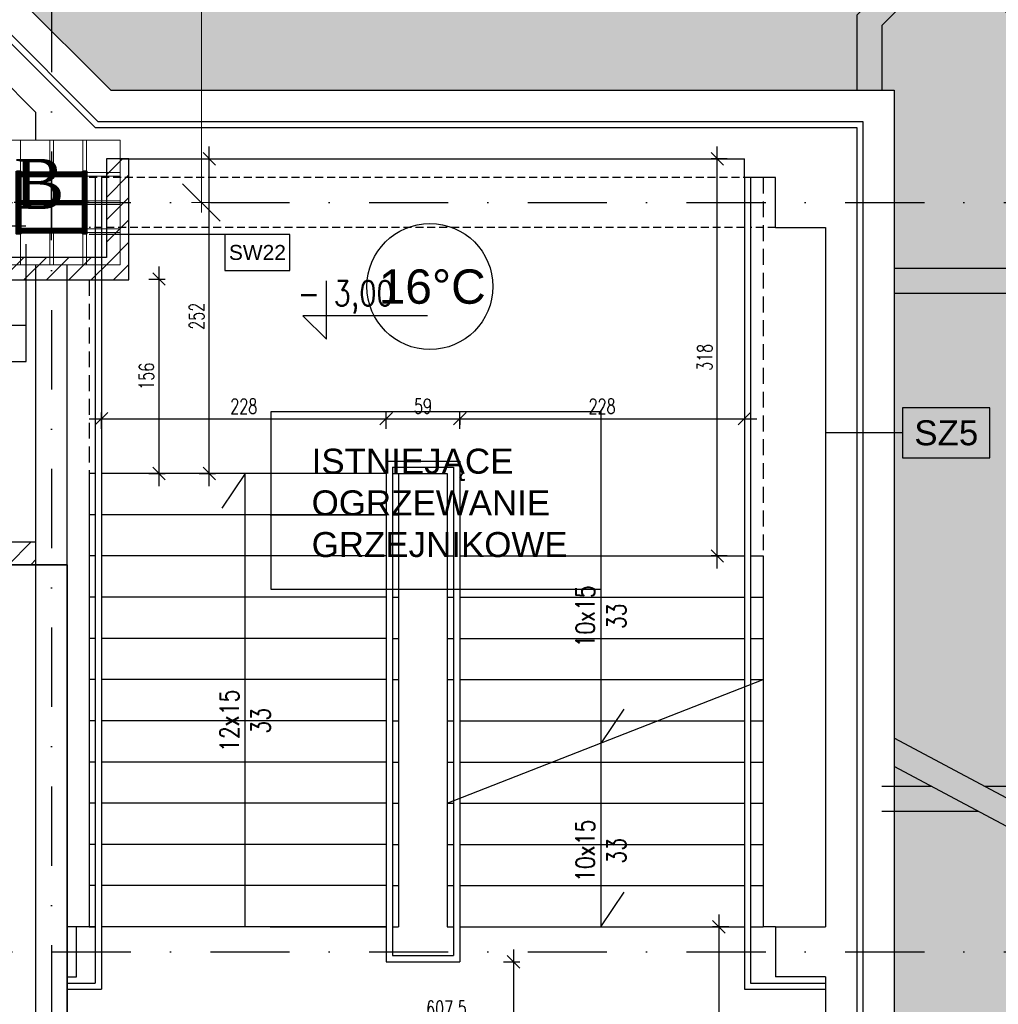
# Model space of a CAD drawing. Header units: centimetres. Extents: x -10729 to 23827, y -4437 to 19798.
# Tile 68 of 95: x 13434 to 14218, y 9158 to 9946. Entities that reach past the tile are written whole.
import ezdxf

# ---------------------------------------------------------------- set-up
doc = ezdxf.new("R2010")
doc.units = ezdxf.units.CM
doc.header["$PDMODE"] = 35
doc.header["$PDSIZE"] = 0.1
for name, pattern in [('Kondygnacja  -0_5$0$HIDDEN', [9.525, 6.35, -3.175]), ('Kondygnacja  -0_5$0$HIDDENX2', [19.05, 12.7, -6.35]), ('Osie rzutów$0$DASHDOT2', [12.7, 6.35, -3.175, 0, -3.175])]:
    doc.linetypes.add(name, pattern=pattern)
doc.layers.get('0').update_dxf_attribs({"color": 8})
doc.layers.get('DEFPOINTS').update_dxf_attribs({"color": 8})
for name, color, linetype in [('bgde_schem_opis', 2, 'Continuous'), ('KJP_CO_OPISY TEMPERATUR', 7, 'Continuous'), ('KJP_OPISY WSPÓLNE', 7, 'Continuous'), ('Kondygnacja  -0_5$0$ARCH_GRUNT', 8, 'Continuous'), ('Kondygnacja  -0_5$0$ARCH_INFO_KOTY_WYSOKOŚCIOWE_IST', 8, 'Continuous'), ('Kondygnacja  -0_5$0$ARCH_INFO_OPISY_PRZEGRODY', 8, 'Continuous'), ('Kondygnacja  -0_5$0$ARCH_INFO_OPISY_PRZEGRODY_IST', 8, 'Continuous'), ('Kondygnacja  -0_5$0$ARCH_INFO_SCHODY_IST', 8, 'Continuous'), ('Kondygnacja  -0_5$0$ARCH_MUROWANE', 8, 'Continuous'), ('Kondygnacja  -0_5$0$ARCH_MUROWANE_IST', 8, 'Continuous'), ('Kondygnacja  -0_5$0$ARCH_NIEWIDOK_IST', 8, 'Kondygnacja  -0_5$0$HIDDEN'), ('Kondygnacja  -0_5$0$ARCH_SCHODY_IST', 8, 'Continuous'), ('Kondygnacja  -0_5$0$ARCH_SŁUPY', 8, 'Continuous'), ('Kondygnacja  -0_5$0$ARCH_WIDOK_IST', 8, 'Continuous'), ('Kondygnacja  -0_5$0$ARCH_ŻELBET_IST', 8, 'Continuous'), ('Osie rzutów$0$ARCH_INFO_OSIE_IST', 8, 'Osie rzutów$0$DASHDOT2'), ('Osie rzutów$0$ARCH_INFO_OSIE_OPISY_IST', 8, 'Continuous')]:
    doc.layers.add(name, color=color, linetype=linetype)
for name, color, linetype, lineweight in [('Kondygnacja  -0_5$0$ARCH_INFO_WYMIARY', 8, 'Continuous', 9), ('Kondygnacja  -0_5$0$ARCH_WIDOK', 8, 'Continuous', 13), ('Osie rzutów$0$ARCH_INFO_WYMIARY', 8, 'Continuous', 9)]:
    doc.layers.add(name, color=color, linetype=linetype, lineweight=lineweight)
doc.styles.add('Arial', font='arial.ttf')
doc.styles.add('INSTALACJE', font='arial.ttf')
doc.styles.add('Kondygnacja  -0_5$0$Arial', font='arial.ttf')
doc.styles.add('Kondygnacja  -0_5$0$Romans', font='Romans.shx', dxfattribs={"width": 0.7})
doc.styles.add('Kondygnacja  -0_5$0$ROMANS-50-CM', font='romans.shx', dxfattribs={"width": 0.8, "height": 10})
doc.styles.add('Osie rzutów$0$wymiary_cuprum', font='Romans.shx', dxfattribs={"width": 0.6})
doc.dimstyles.new('Kondygnacja  -0_5$0$Wymiary 1-100', dxfattribs={"dimtxt": 12, "dimasz": 10, "dimexe": 5, "dimexo": 0, "dimgap": 4, "dimtad": 1, "dimrnd": 0.5, "dimzin": 12, "dimdsep": 46, "dimtxsty": 'Kondygnacja  -0_5$0$Romans', "dimblk": 'Kondygnacja  -0_5$0$_Oblique', "dimcen": 10, "dimdle": 10, "dimclrt": 55, "dimazin": 0, "dimtfac": 1, "dimtmove": 1, "dimatfit": 3, "dimfxl": 8, "dimfxlon": 1, "dimtolj": 1, "dimtzin": 0, "dimarcsym": 0})
doc.dimstyles.new('Osie rzutów$0$ARCH_ CT', dxfattribs={"dimtxt": 20, "dimasz": 20, "dimexe": 12, "dimexo": 20, "dimgap": 5, "dimtad": 1, "dimdec": 1, "dimrnd": 0.5, "dimzin": 9, "dimdsep": 46, "dimtxsty": 'Osie rzutów$0$wymiary_cuprum', "dimblk": 'Osie rzutów$0$_Oblique', "dimcen": 8, "dimdle": 12, "dimclrd": 256, "dimclre": 256, "dimclrt": 55, "dimadec": 1, "dimazin": 0, "dimtfac": 1, "dimtdec": 1, "dimtmove": 1, "dimatfit": 2, "dimldrblk": 'Osie rzutów$0$_Dot', "dimfxl": 50, "dimtolj": 1, "dimtzin": 0, "dimlwd": -1, "dimlwe": -1, "dimarcsym": 0})
pattern_1 = [(45, (12262.6883, 6563.0142), (-0.6735192, 0.6735192), [])]

# ---------------------------------------------------------------- blocks, each defined once
blk = doc.blocks.new('Osie rzutów$0$_Oblique')
at = {"color": 0, "linetype": 'ByBlock', "lineweight": -2}
blk.add_line((-0.5, -0.5), (0.5, 0.5), dxfattribs=at)
blk = doc.blocks.new('*D69')
at = {"layer": 'DEFPOINTS', "color": 0}
for p in [(13613.93, 10400), (13580, 9800), (13613.93, 9800)]:
    blk.add_point(p, dxfattribs=at)
at = {"layer": 'Osie rzutów$0$ARCH_INFO_WYMIARY'}
for p, q in [((13580, 10408), (13580, 9792)), ((13598.93, 10400), (13572, 10400)), ((13598.93, 9800), (13572, 9800))]:
    blk.add_line(p, q, dxfattribs=at)
at = {"layer": 'Osie rzutów$0$ARCH_INFO_WYMIARY', "xscale": 30, "yscale": 30, "zscale": 30}
for p, rotation in [((13580, 10400), 90), ((13580, 9800), 270)]:
    blk.add_blockref('Osie rzutów$0$_Oblique', p, dxfattribs=dict(at, rotation=rotation))
at = {"layer": 'Osie rzutów$0$ARCH_INFO_WYMIARY', "color": 55, "insert": (13544.5, 10100), "char_height": 35, "attachment_point": 5, "rotation": 90, "style": 'Osie rzutów$0$wymiary_cuprum'}
blk.add_mtext('\\A1;600', dxfattribs=at)
blk = doc.blocks.new('Osie rzutów$0$_Dot')
at = {"color": 0, "linetype": 'ByBlock', "lineweight": -2}
blk.add_line((-0.5, 0), (-1, 0), dxfattribs=at)
at = {"color": 0, "linetype": 'ByBlock', "const_width": 0.5}
blk.add_lwpolyline([(-0.25, 0, 1), (0.25, 0, 1)], format="xyb", close=True, dxfattribs=at)
blk = doc.blocks.new('Kondygnacja  -0_5$0$_Oblique')
at = {"color": 0, "linetype": 'ByBlock', "lineweight": -2}
blk.add_line((-0.5, -0.5), (0.5, 0.5), dxfattribs=at)
blk = doc.blocks.new('*D242')
at = {"layer": 'DEFPOINTS', "color": 0}
for p in [(13728, 9626.93), (13500, 9583), (13728, 9583)]:
    blk.add_point(p, dxfattribs=at)
at = {"layer": 'Kondygnacja  -0_5$0$ARCH_INFO_WYMIARY', "color": 0, "lineweight": -2}
for p, q in [((13490, 9626.93), (13738, 9626.93)), ((13500, 9618.93), (13500, 9631.93)), ((13728, 9618.93), (13728, 9631.93))]:
    blk.add_line(p, q, dxfattribs=at)
at = {"layer": 'Kondygnacja  -0_5$0$ARCH_INFO_WYMIARY', "color": 0, "lineweight": -2, "xscale": 10, "yscale": 10, "zscale": 10, "rotation": 180}
blk.add_blockref('Kondygnacja  -0_5$0$_Oblique', (13500, 9626.93), dxfattribs=at)
at = {"layer": 'Kondygnacja  -0_5$0$ARCH_INFO_WYMIARY', "color": 0, "lineweight": -2, "xscale": 10, "yscale": 10, "zscale": 10}
blk.add_blockref('Kondygnacja  -0_5$0$_Oblique', (13728, 9626.93), dxfattribs=at)
at = {"layer": 'Kondygnacja  -0_5$0$ARCH_INFO_WYMIARY', "color": 55, "insert": (13614, 9636.93), "char_height": 12, "attachment_point": 5, "style": 'Kondygnacja  -0_5$0$Romans'}
blk.add_mtext('\\A1;228', dxfattribs=at)
blk = doc.blocks.new('*D243')
at = {"layer": 'DEFPOINTS', "color": 0}
for p in [(13787, 9626.93), (13787, 9593), (13728, 9583)]:
    blk.add_point(p, dxfattribs=at)
at = {"layer": 'Kondygnacja  -0_5$0$ARCH_INFO_WYMIARY', "color": 0, "lineweight": -2}
for p, q in [((13718, 9626.93), (13797, 9626.93)), ((13728, 9618.93), (13728, 9631.93)), ((13787, 9618.93), (13787, 9631.93))]:
    blk.add_line(p, q, dxfattribs=at)
at = {"layer": 'Kondygnacja  -0_5$0$ARCH_INFO_WYMIARY', "color": 0, "lineweight": -2, "xscale": 10, "yscale": 10, "zscale": 10, "rotation": 180}
blk.add_blockref('Kondygnacja  -0_5$0$_Oblique', (13728, 9626.93), dxfattribs=at)
at = {"layer": 'Kondygnacja  -0_5$0$ARCH_INFO_WYMIARY', "color": 0, "lineweight": -2, "xscale": 10, "yscale": 10, "zscale": 10}
blk.add_blockref('Kondygnacja  -0_5$0$_Oblique', (13787, 9626.93), dxfattribs=at)
at = {"layer": 'Kondygnacja  -0_5$0$ARCH_INFO_WYMIARY', "color": 55, "insert": (13757.5, 9636.93), "char_height": 12, "attachment_point": 5, "style": 'Kondygnacja  -0_5$0$Romans'}
blk.add_mtext('\\A1;59', dxfattribs=at)
blk = doc.blocks.new('*D189')
at = {"layer": 'DEFPOINTS', "color": 0}
for p in [(13787, 9626.93), (14015, 9626.93), (14015, 9626.93)]:
    blk.add_point(p, dxfattribs=at)
at = {"layer": 'Kondygnacja  -0_5$0$ARCH_INFO_WYMIARY', "color": 0, "lineweight": -2}
for p, q in [((13777, 9626.93), (14025, 9626.93)), ((13787, 9626.93), (13787, 9621.93)), ((14015, 9626.93), (14015, 9621.93))]:
    blk.add_line(p, q, dxfattribs=at)
at = {"layer": 'Kondygnacja  -0_5$0$ARCH_INFO_WYMIARY', "color": 0, "lineweight": -2, "xscale": 10, "yscale": 10, "zscale": 10, "rotation": 180}
blk.add_blockref('Kondygnacja  -0_5$0$_Oblique', (13787, 9626.93), dxfattribs=at)
at = {"layer": 'Kondygnacja  -0_5$0$ARCH_INFO_WYMIARY', "color": 0, "lineweight": -2, "xscale": 10, "yscale": 10, "zscale": 10}
blk.add_blockref('Kondygnacja  -0_5$0$_Oblique', (14015, 9626.93), dxfattribs=at)
at = {"layer": 'Kondygnacja  -0_5$0$ARCH_INFO_WYMIARY', "color": 55, "insert": (13901, 9636.93), "char_height": 12, "attachment_point": 5, "style": 'Kondygnacja  -0_5$0$Romans'}
blk.add_mtext('\\A1;228', dxfattribs=at)
blk = doc.blocks.new('*D190')
at = {"layer": 'DEFPOINTS', "color": 0}
for p in [(13516.78, 9738.78), (13516.78, 9583), (13546.05, 9583)]:
    blk.add_point(p, dxfattribs=at)
at = {"layer": 'Kondygnacja  -0_5$0$ARCH_INFO_WYMIARY', "color": 0, "lineweight": -2}
for p, q in [((13546.05, 9748.78), (13546.05, 9573)), ((13538.05, 9738.78), (13551.05, 9738.78)), ((13538.05, 9583), (13551.05, 9583))]:
    blk.add_line(p, q, dxfattribs=at)
at = {"layer": 'Kondygnacja  -0_5$0$ARCH_INFO_WYMIARY', "color": 0, "lineweight": -2, "xscale": 10, "yscale": 10, "zscale": 10}
for p, rotation in [((13546.05, 9738.78), 90), ((13546.05, 9583), 270)]:
    blk.add_blockref('Kondygnacja  -0_5$0$_Oblique', p, dxfattribs=dict(at, rotation=rotation))
at = {"layer": 'Kondygnacja  -0_5$0$ARCH_INFO_WYMIARY', "color": 55, "insert": (13536.05, 9660.89), "char_height": 12, "attachment_point": 5, "rotation": 90, "style": 'Kondygnacja  -0_5$0$Romans'}
blk.add_mtext('\\A1;156', dxfattribs=at)
blk = doc.blocks.new('*D191')
at = {"layer": 'DEFPOINTS', "color": 0}
for p in [(13556.05, 9835), (13586.34, 9835), (13556.05, 9583)]:
    blk.add_point(p, dxfattribs=at)
at = {"layer": 'Kondygnacja  -0_5$0$ARCH_INFO_WYMIARY', "color": 0, "lineweight": -2}
for p, q in [((13586.34, 9573), (13586.34, 9845)), ((13578.34, 9835), (13591.34, 9835)), ((13578.34, 9583), (13591.34, 9583))]:
    blk.add_line(p, q, dxfattribs=at)
at = {"layer": 'Kondygnacja  -0_5$0$ARCH_INFO_WYMIARY', "color": 0, "lineweight": -2, "xscale": 10, "yscale": 10, "zscale": 10}
for p, rotation in [((13586.34, 9835), 90), ((13586.34, 9583), 270)]:
    blk.add_blockref('Kondygnacja  -0_5$0$_Oblique', p, dxfattribs=dict(at, rotation=rotation))
at = {"layer": 'Kondygnacja  -0_5$0$ARCH_INFO_WYMIARY', "color": 55, "insert": (13576.34, 9709), "char_height": 12, "attachment_point": 5, "rotation": 90, "style": 'Kondygnacja  -0_5$0$Romans'}
blk.add_mtext('\\A1;252', dxfattribs=at)
blk = doc.blocks.new('*D244')
at = {"layer": 'DEFPOINTS', "color": 0}
for p in [(13993.3, 9835), (14015, 9835), (14015, 9517)]:
    blk.add_point(p, dxfattribs=at)
at = {"layer": 'Kondygnacja  -0_5$0$ARCH_INFO_WYMIARY', "color": 0, "lineweight": -2}
for p, q in [((13993.3, 9507), (13993.3, 9845)), ((14001.3, 9835), (13988.3, 9835)), ((14001.3, 9517), (13988.3, 9517))]:
    blk.add_line(p, q, dxfattribs=at)
at = {"layer": 'Kondygnacja  -0_5$0$ARCH_INFO_WYMIARY', "color": 0, "lineweight": -2, "xscale": 10, "yscale": 10, "zscale": 10}
for p, rotation in [((13993.3, 9835), 90), ((13993.3, 9517), 270)]:
    blk.add_blockref('Kondygnacja  -0_5$0$_Oblique', p, dxfattribs=dict(at, rotation=rotation))
at = {"layer": 'Kondygnacja  -0_5$0$ARCH_INFO_WYMIARY', "color": 55, "insert": (13983.3, 9676), "char_height": 12, "attachment_point": 5, "rotation": 90, "style": 'Kondygnacja  -0_5$0$Romans'}
blk.add_mtext('\\A1;318', dxfattribs=at)
blk = doc.blocks.new('*D245')
at = {"layer": 'DEFPOINTS', "color": 0}
for p in [(14015, 9220), (13994.58, 8880), (14027.5, 8880)]:
    blk.add_point(p, dxfattribs=at)
at = {"layer": 'Kondygnacja  -0_5$0$ARCH_INFO_WYMIARY', "color": 0, "lineweight": -2}
for p, q in [((13994.58, 9230), (13994.58, 8870)), ((14002.58, 9220), (13989.58, 9220)), ((14002.58, 8880), (13989.58, 8880))]:
    blk.add_line(p, q, dxfattribs=at)
at = {"layer": 'Kondygnacja  -0_5$0$ARCH_INFO_WYMIARY', "color": 0, "lineweight": -2, "xscale": 10, "yscale": 10, "zscale": 10}
for p, rotation in [((13994.58, 9220), 90), ((13994.58, 8880), 270)]:
    blk.add_blockref('Kondygnacja  -0_5$0$_Oblique', p, dxfattribs=dict(at, rotation=rotation))
at = {"layer": 'Kondygnacja  -0_5$0$ARCH_INFO_WYMIARY', "color": 55, "insert": (13984.58, 9050), "char_height": 12, "attachment_point": 5, "rotation": 90, "style": 'Kondygnacja  -0_5$0$Romans'}
blk.add_mtext('\\A1;340', dxfattribs=at)
blk = doc.blocks.new('*D246')
at = {"layer": 'DEFPOINTS', "color": 0}
for p in [(13472.5, 9170), (14080, 9170), (13472.5, 9144.77)]:
    blk.add_point(p, dxfattribs=at)
at = {"layer": 'Kondygnacja  -0_5$0$ARCH_INFO_WYMIARY', "color": 0, "lineweight": -2}
for p, q in [((13472.5, 9152.77), (13472.5, 9139.77)), ((14080, 9152.77), (14080, 9139.77)), ((14090, 9144.77), (13462.5, 9144.77))]:
    blk.add_line(p, q, dxfattribs=at)
at = {"layer": 'Kondygnacja  -0_5$0$ARCH_INFO_WYMIARY', "color": 0, "lineweight": -2, "xscale": 10, "yscale": 10, "zscale": 10, "rotation": 180}
blk.add_blockref('Kondygnacja  -0_5$0$_Oblique', (13472.5, 9144.77), dxfattribs=at)
at = {"layer": 'Kondygnacja  -0_5$0$ARCH_INFO_WYMIARY', "color": 0, "lineweight": -2, "xscale": 10, "yscale": 10, "zscale": 10}
blk.add_blockref('Kondygnacja  -0_5$0$_Oblique', (14080, 9144.77), dxfattribs=at)
at = {"layer": 'Kondygnacja  -0_5$0$ARCH_INFO_WYMIARY', "color": 55, "insert": (13776.25, 9154.77), "char_height": 12, "attachment_point": 5, "style": 'Kondygnacja  -0_5$0$Romans'}
blk.add_mtext('\\A1;607.5', dxfattribs=at)
blk = doc.blocks.new('*D262')
at = {"layer": 'DEFPOINTS', "color": 0}
for p in [(13787, 9192), (13787, 8920), (13830.02, 8920)]:
    blk.add_point(p, dxfattribs=at)
at = {"layer": 'Kondygnacja  -0_5$0$ARCH_INFO_WYMIARY', "color": 0, "lineweight": -2}
for p, q in [((13830.02, 9202), (13830.02, 8910)), ((13822.02, 9192), (13835.02, 9192)), ((13822.02, 8920), (13835.02, 8920))]:
    blk.add_line(p, q, dxfattribs=at)
at = {"layer": 'Kondygnacja  -0_5$0$ARCH_INFO_WYMIARY', "color": 0, "lineweight": -2, "xscale": 10, "yscale": 10, "zscale": 10}
for p, rotation in [((13830.02, 9192), 90), ((13830.02, 8920), 270)]:
    blk.add_blockref('Kondygnacja  -0_5$0$_Oblique', p, dxfattribs=dict(at, rotation=rotation))
at = {"layer": 'Kondygnacja  -0_5$0$ARCH_INFO_WYMIARY', "color": 55, "insert": (13820.02, 9056), "char_height": 12, "attachment_point": 5, "rotation": 90, "style": 'Kondygnacja  -0_5$0$Romans'}
blk.add_mtext('\\A1;272', dxfattribs=at)
blk = doc.blocks.new('Osie rzutów')
at = {"layer": 'Osie rzutów$0$ARCH_INFO_OSIE_IST', "ltscale": 10}
for p, q in [((13460, 12510), (13460, 4623.26)), ((13460, 9770), (13460, 9830)), ((4436.04, 9800), (15156.54, 9800)), ((13490, 9800), (13430, 9800)), ((4436.04, 9200), (15156.54, 9200))]:
    blk.add_line(p, q, dxfattribs=at)
at = {"layer": 'Osie rzutów$0$ARCH_INFO_WYMIARY'}
dim = blk.add_linear_dim(base=(13580, 9800), p1=(13613.93, 10400), p2=(13613.93, 9800), angle=270, dimstyle='Osie rzutów$0$ARCH_ CT', override={"dimtxt": 35, "dimasz": 30, "dimexe": 8, "dimexo": 15, "dimgap": 18, "dimdle": 8}, dxfattribs=at)
dim.commit()
dim.dimension.update_dxf_attribs({"geometry": '*D69', "text_midpoint": (13544.5, 10100)})

msp = doc.modelspace()

# ---------------------------------------------------------------- hatches: boundary and pattern name
at = {"layer": 'Kondygnacja  -0_5$0$ARCH_GRUNT', "linetype": 'Continuous', "lineweight": 5}
h = msp.add_hatch(dxfattribs=at)
h.set_pattern_fill('EARTH', color=256, scale=15, angle=45, style=0)
h.paths.add_polyline_path([(1133.967, 11046.454), (2362.513, 12275), (4925, 12275), (4925, 14755), (7550.104, 14755), (8720.104, 13585), (9935, 13585), (9935, 12742), (10195, 12742), (10195, 12464.645), (10065.178, 12334.822), (10020.355, 12290), (11107.426, 12290), (13507.426, 9890), (14135, 9890), (14135, 8825), (14045, 8825), (14045, 8794.645), (13865.355, 8615), (13550, 8615), (13550, 8506), (14915, 8507.069), (14915, 8955.706), (14915, 9408.893), (14535, 9611.265), (14535, 10290), (13673.112, 10290), (11273.112, 12690), (10595, 12690), (10595, 13102), (10335, 13102), (10335, 13985), (8885.79, 13985), (7715.79, 15155), (4525, 15155), (4525, 12675), (2196.827, 12675), (851.124, 11329.297)])
at = {"layer": 'Kondygnacja  -0_5$0$ARCH_MUROWANE', "linetype": 'Continuous', "lineweight": -3}
h = msp.add_hatch(dxfattribs=at)
h.set_pattern_fill('ANSI31', color=256, scale=4, style=0)
h.paths.add_polyline_path([(13504, 9756), (13522, 9738), (13522, 9835), (13504, 9835)], flags=0)
h = msp.add_hatch(dxfattribs=at)
h.set_pattern_fill('ANSI31', color=256, scale=4, style=0)
h.paths.add_polyline_path([(13342.695, 9756), (13360.695, 9738), (13522, 9738), (13504, 9756)], flags=0)
h = msp.add_hatch(dxfattribs=at)
h.set_pattern_fill('ANSI31', color=256, scale=4, style=0)
h.paths.add_polyline_path([(13360.695, 9528), (13342.695, 9510), (13447.5, 9510), (13447.5, 9528)], flags=0)
at = {"layer": 'Kondygnacja  -0_5$0$ARCH_SŁUPY', "lineweight": 40}
h = msp.add_hatch(dxfattribs=at)
h.set_pattern_fill('ANSI31', color=256, scale=0.3, style=0)
h.set_pattern_definition(pattern_1)
h.paths.add_polyline_path([(13432, 9775), (13435, 9775), (13435, 9825), (13432, 9825)])
h = msp.add_hatch(dxfattribs=at)
h.set_pattern_fill('ANSI31', color=256, scale=0.3, style=0)
h.set_pattern_definition(pattern_1)
h.paths.add_polyline_path([(13485, 9821), (13485, 9824), (13435, 9824), (13435, 9821)])
h = msp.add_hatch(dxfattribs=at)
h.set_pattern_fill('ANSI31', color=256, scale=0.3, style=0)
h.set_pattern_definition(pattern_1)
h.paths.add_polyline_path([(13485, 9775), (13488, 9775), (13488, 9825), (13485, 9825)])
h = msp.add_hatch(dxfattribs=at)
h.set_pattern_fill('ANSI31', color=256, scale=0.3, style=0)
h.set_pattern_definition(pattern_1)
h.paths.add_polyline_path([(13485, 9798.5), (13485, 9801.5), (13435, 9801.5), (13435, 9798.5)])
h = msp.add_hatch(dxfattribs=at)
h.set_pattern_fill('ANSI31', color=256, scale=0.3, style=0)
h.set_pattern_definition(pattern_1)
h.paths.add_polyline_path([(13485, 9776), (13485, 9779), (13435, 9779), (13435, 9776)])

# ---------------------------------------------------------------- linework, layer by layer
at = {"layer": 'bgde_schem_opis'}
msp.add_line((13439.388, 9781.1, -782.55), (13123.041, 9781.1, -782.55), dxfattribs=at)
at = {"layer": 'bgde_schem_opis', "color": 251, "lineweight": 35}
msp.add_lwpolyline([(12270, 9510), (13472.5, 9510), (13472.5, 8305), (12270, 8305)], close=True, dxfattribs=at)
at = {"layer": 'KJP_CO_OPISY TEMPERATUR'}
msp.add_ellipse((13763.117, 9732.757, 630), major_axis=(-35.67, 35.67), ratio=1, start_param=3.9269908, end_param=10.2101761, dxfattribs=at)
at = {"layer": 'KJP_OPISY WSPÓLNE', "elevation": 630}
msp.add_lwpolyline([(13636, 9632.607), (13900.078, 9632.607), (13900.078, 9490.148), (13636, 9490.148)], close=True, dxfattribs=at)
at = {"layer": 'Kondygnacja  -0_5$0$ARCH_INFO_KOTY_WYSOKOŚCIOWE_IST'}
msp.add_lwpolyline([(13761.108, 9709.325), (13661.39, 9709.325), (13680.14, 9690.575), (13680.14, 9737.419)], dxfattribs=at)
at = {"layer": 'Kondygnacja  -0_5$0$ARCH_INFO_OPISY_PRZEGRODY'}
for points in [[(13598.892, 9774.374), (13490.132, 9774.374)], [(13439.619, 9701.555), (13439.619, 9766.58)]]:
    msp.add_lwpolyline(points, dxfattribs=at)
for points in [[(13598.892, 9745.574), (13650.892, 9745.574), (13650.892, 9774.374), (13598.892, 9774.374), (13598.892, 9745.574)], [(13387.619, 9672.755), (13439.619, 9672.755), (13439.619, 9701.555), (13387.619, 9701.555), (13387.619, 9672.755)]]:
    msp.add_lwpolyline(points, close=True, dxfattribs=at)
at = {"layer": 'Kondygnacja  -0_5$0$ARCH_INFO_OPISY_PRZEGRODY_IST'}
msp.add_lwpolyline([(14141.729, 9615.5), (14141.729, 9595.5), (14211.729, 9595.5), (14211.729, 9635.5), (14141.729, 9635.5), (14141.729, 9615.5), (14080, 9615.5)], dxfattribs=at)
at = {"layer": 'Kondygnacja  -0_5$0$ARCH_INFO_SCHODY_IST'}
for p, q in [((13615, 9583), (13596.41, 9555.27)), ((13615, 9220), (13615, 9583)), ((13900, 9517), (13900, 9370.43)), ((13900, 9366.52), (13918.59, 9394.25)), ((13900, 9370.43), (13900, 9220)), ((13900, 9220), (13918.59, 9247.73))]:
    msp.add_line(p, q, dxfattribs=at)
for points in [[(14915, 8955.706), (14135, 9371.1)], [(14915, 8933.047), (14135, 9348.441)]]:
    msp.add_lwpolyline(points, dxfattribs=at)
at = {"layer": 'Kondygnacja  -0_5$0$ARCH_MUROWANE', "linetype": 'Continuous', "lineweight": -3}
for p, q in [((13522, 9835), (13504, 9835)), ((13504, 9835), (13504, 9756)), ((13522, 9738), (13522, 9835)), ((13504, 9756), (13342.695, 9756)), ((13360.695, 9738), (13522, 9738)), ((13447.5, 9528), (13360.695, 9528)), ((13447.5, 9510), (13447.5, 9528)), ((13342.695, 9510), (13447.5, 9510))]:
    msp.add_line(p, q, dxfattribs=at)
at = {"layer": 'Kondygnacja  -0_5$0$ARCH_MUROWANE_IST', "ltscale": 4}
for p, q in [((13507.426, 9890), (11107.426, 12290)), ((13497.071, 9865), (11097.071, 12265)), ((13507.426, 9890), (14135, 9890)), ((13507.426, 9890), (14135, 9890)), ((14135, 9890), (14135, 8825)), ((13497.071, 9865), (14110, 9865)), ((13497.071, 9865), (14110, 9865)), ((14110, 9865), (14110, 8850))]:
    msp.add_line(p, q, dxfattribs=at)
at = {"layer": 'Kondygnacja  -0_5$0$ARCH_NIEWIDOK_IST'}
for p, q in [((14030, 9820), (13490, 9820)), ((14015, 9780), (13490, 9780)), ((14040, 9780), (14020, 9780)), ((14135, 9239), (14135, 8825))]:
    msp.add_line(p, q, dxfattribs=at)
at = {"layer": 'Kondygnacja  -0_5$0$ARCH_NIEWIDOK_IST', "linetype": 'Continuous'}
for p, q in [((13490, 9220), (13480, 9220)), ((14040, 9220), (14030, 9220))]:
    msp.add_line(p, q, dxfattribs=at)
at = {"layer": 'Kondygnacja  -0_5$0$ARCH_SCHODY_IST'}
for p, q in [((13495, 9820), (13495, 9175)), ((13500, 9820), (13500, 9170)), ((14015, 9820), (14015, 9170)), ((14020, 9820), (14020, 9175)), ((13728, 9593), (13787, 9593)), ((13728, 9593), (13728, 9192)), ((13733, 9588), (13782, 9588)), ((13733, 9588), (13733, 9197)), ((13782, 9588), (13782, 9197)), ((13787, 9593), (13787, 9192)), ((13490, 9583), (13490, 9220)), ((13733, 9583), (13777, 9583)), ((13738, 9583), (13738, 9220)), ((13777, 9583), (13777, 9220)), ((13635, 9550), (13728, 9550)), ((13733, 9550), (13738, 9550)), ((13777, 9517), (13782, 9517)), ((13787, 9517), (14015, 9517)), ((14020, 9517), (14025, 9517)), ((14020, 9517), (14030, 9517)), ((14030, 9517), (14030, 9220)), ((13777, 9484), (13782, 9484)), ((13787, 9484), (14015, 9484)), ((14020, 9484), (14025, 9484)), ((14020, 9484), (14030, 9484)), ((13777, 9451), (13782, 9451)), ((13787, 9451), (14015, 9451)), ((14020, 9451), (14025, 9451)), ((14020, 9451), (14030, 9451)), ((13777, 9418), (13782, 9418)), ((13777, 9319), (14030, 9418)), ((13787, 9418), (14015, 9418)), ((14020, 9418), (14030, 9418)), ((14020, 9418), (14025, 9418)), ((13777, 9385), (13782, 9385)), ((13787, 9385), (14015, 9385)), ((14020, 9385), (14030, 9385)), ((13777, 9352), (13782, 9352)), ((13787, 9352), (13880, 9352)), ((13787, 9352), (14015, 9352)), ((14020, 9352), (14030, 9352)), ((13777, 9319), (13782, 9319)), ((13787, 9319), (14015, 9319)), ((14020, 9319), (14030, 9319)), ((13777, 9286), (13782, 9286)), ((13787, 9286), (14015, 9286)), ((14020, 9286), (14030, 9286)), ((13777, 9253), (13782, 9253)), ((13787, 9253), (14015, 9253)), ((14020, 9253), (14030, 9253)), ((13490, 9220), (13495, 9220)), ((13635, 9220), (13728, 9220)), ((13777, 9220), (13782, 9220)), ((13787, 9220), (14015, 9220)), ((13787, 9220), (13880, 9220)), ((14020, 9220), (14030, 9220)), ((13733, 9197), (13782, 9197)), ((13728, 9192), (13787, 9192)), ((13472.5, 9175), (13495, 9175)), ((13472.5, 9170), (13500, 9170)), ((14015, 9170), (14080, 9170)), ((14020, 9175), (14080, 9175))]:
    msp.add_line(p, q, dxfattribs=at)
at = {"layer": 'Kondygnacja  -0_5$0$ARCH_SCHODY_IST', "linetype": 'Kondygnacja  -0_5$0$HIDDENX2'}
for points in [[(14030, 9820), (14030, 9517)], [(13490, 9738), (13490, 9583)]]:
    msp.add_lwpolyline(points, dxfattribs=at)
at = {"layer": 'Kondygnacja  -0_5$0$ARCH_SCHODY_IST'}
for points in [[(13495, 9583), (13490, 9583)], [(13728, 9583), (13500, 9583)], [(13495, 9550), (13490, 9550)], [(13728, 9550), (13500, 9550)], [(13495, 9517), (13490, 9517)], [(13728, 9517), (13500, 9517)], [(13733, 9517), (13738, 9517)], [(13495, 9484), (13490, 9484)], [(13728, 9484), (13500, 9484)], [(13733, 9484), (13738, 9484)], [(13495, 9451), (13490, 9451)], [(13728, 9451), (13500, 9451)], [(13733, 9451), (13738, 9451)], [(13495, 9418), (13490, 9418)], [(13728, 9418), (13500, 9418)], [(13733, 9418), (13738, 9418)], [(13495, 9385), (13490, 9385)], [(13728, 9385), (13500, 9385)], [(13733, 9385), (13738, 9385)], [(13495, 9352), (13490, 9352)], [(13728, 9352), (13500, 9352)], [(13733, 9352), (13738, 9352)], [(13495, 9319), (13490, 9319)], [(13728, 9319), (13500, 9319)], [(13733, 9319), (13738, 9319)], [(13495, 9286), (13490, 9286)], [(13728, 9286), (13500, 9286)], [(13733, 9286), (13738, 9286)], [(13495, 9253), (13490, 9253)], [(13728, 9253), (13500, 9253)], [(13733, 9253), (13738, 9253)], [(13495, 9220), (13490, 9220)], [(13728, 9220), (13500, 9220)], [(13733, 9220), (13738, 9220)]]:
    msp.add_lwpolyline(points, dxfattribs=at)
at = {"layer": 'Kondygnacja  -0_5$0$ARCH_SŁUPY', "lineweight": 40}
for p, q in [((13435, 9801.5), (13485, 9801.5)), ((13485, 9798.5), (13435, 9798.5))]:
    msp.add_line(p, q, dxfattribs=at)
for points in [[(13432, 9825), (13435, 9825), (13435, 9775), (13432, 9775)], [(13485, 9825), (13488, 9825), (13488, 9775), (13485, 9775)]]:
    msp.add_lwpolyline(points, close=True, dxfattribs=at)
for points in [[(13485, 9824), (13435, 9824)], [(13435, 9821), (13485, 9821)], [(13485, 9779), (13435, 9779)], [(13435, 9776), (13485, 9776)]]:
    msp.add_lwpolyline(points, dxfattribs=at)
at = {"layer": 'Kondygnacja  -0_5$0$ARCH_WIDOK'}
msp.add_lwpolyline([(13515, 9850), (13515, 9750), (13405, 9750), (13405, 9850)], close=True, dxfattribs=at)
for points in [[(13435, 9850), (13435, 9825)], [(13458.5, 9850), (13458.5, 9824)], [(13461.5, 9850), (13461.5, 9824)], [(13485, 9850), (13485, 9825)], [(13488, 9850), (13488, 9825)], [(13488, 9824), (13515, 9824)], [(13488, 9821), (13515, 9821)], [(13488, 9801.5), (13515, 9801.5)], [(13488, 9798.5), (13515, 9798.5)], [(13488, 9779), (13515, 9779)], [(13435, 9775), (13435, 9750)], [(13458.5, 9776), (13458.5, 9750)], [(13461.494, 9776), (13461.494, 9750)], [(13485, 9775), (13485, 9750)], [(13488, 9776), (13515, 9776)], [(13488, 9775), (13488, 9750)]]:
    msp.add_lwpolyline(points, dxfattribs=at)
at = {"layer": 'Kondygnacja  -0_5$0$ARCH_WIDOK_IST'}
for points in [[(14164.933, 9332.5), (14125, 9332.5)], [(14202.487, 9312.5), (14125, 9312.5)]]:
    msp.add_lwpolyline(points, dxfattribs=at)
at = {"layer": 'Kondygnacja  -0_5$0$ARCH_ŻELBET_IST', "ltscale": 4}
for p, q in [((13495, 9860), (11095, 12260)), ((13447.5, 9872.145), (13380.147, 9939.497)), ((13447.5, 9850), (13447.5, 9872.145)), ((13495, 9860), (14105, 9860)), ((13495, 9860), (14105, 9860)), ((14105, 9860), (14105, 8855)), ((13515, 9835), (13883.888, 9835)), ((13515, 9835), (14015, 9835)), ((14015, 9820), (14015, 9835)), ((14040, 9820), (14015, 9820)), ((14040, 9780), (14040, 9820)), ((14040, 9780), (14080, 9780)), ((14080, 9780), (14080, 9220)), ((13447.5, 8650), (13447.5, 9750)), ((13472.5, 9220), (13472.5, 9750)), ((13447.5, 8635.5), (13447.5, 9562)), ((13480, 9220), (13472.5, 9220)), ((13480, 9180), (13480, 9220)), ((14039.937, 9220), (14080, 9220)), ((14039.937, 9220), (14039.937, 9180)), ((13472.5, 8920), (13472.5, 9180)), ((13472.5, 9180), (13480, 9180)), ((14080, 9180), (14039.937, 9180)), ((14080, 9180), (14080, 8920))]:
    msp.add_line(p, q, dxfattribs=at)
for points in [[(14135, 9727.5), (14255, 9727.5), (14255, 9949.995), (14215, 9989.995), (14145, 9989.995), (14105, 9949.995), (14105, 9890)], [(14135, 9747.5), (14235, 9747.5), (14235, 9941.711), (14206.716, 9969.995), (14153.284, 9969.995), (14125, 9941.711), (14125, 9890)], [(14235, 9727.5), (14235, 9332.5), (14207.481, 9332.5)]]:
    msp.add_lwpolyline(points, dxfattribs=at)

# ---------------------------------------------------------------- block references
at = {"layer": 'Osie rzutów$0$ARCH_INFO_OSIE_OPISY_IST'}
msp.add_blockref('Osie rzutów', (0, 0), dxfattribs=at)

# ---------------------------------------------------------------- texts
at = {"layer": 'bgde_schem_opis', "char_height": 40, "attachment_point": 1, "style": 'Arial'}
for s, insert, width in [('\\A1;{\\fTimes New Roman|b0|i0|c238|p18;Chł - sala 0.B}', (13097.889, 9900.827, 782.55), 477.08603), ('\\A1;{\\fTimes New Roman|b0|i0|c238|p18;Nag - sala 0.B}', (13124.705, 9835), 528.01856)]:
    msp.add_mtext(s, dxfattribs=dict(at, insert=insert, width=width))
at = {"layer": 'KJP_CO_OPISY TEMPERATUR', "style": 'INSTALACJE'}
msp.add_text('16°C', height=27.4702, dxfattribs=at).set_placement((13722.033, 9718.964, 630))
at = {"layer": 'KJP_OPISY WSPÓLNE', "insert": (13668.349, 9602.908, 1854.21), "char_height": 20.02, "width": 294.26643, "attachment_point": 1, "style": 'Arial'}
msp.add_mtext('ISTNIEJĄCE OGRZEWANIE GRZEJNIKOWE ', dxfattribs=at)
at = {"layer": 'Kondygnacja  -0_5$0$ARCH_INFO_KOTY_WYSOKOŚCIOWE_IST', "insert": (13657.219, 9724.288), "char_height": 20, "width": 97.61893, "attachment_point": 4, "line_spacing_factor": 0.9, "style": 'Kondygnacja  -0_5$0$ROMANS-50-CM'}
msp.add_mtext('- 3,00', dxfattribs=at)
at = {"layer": 'Kondygnacja  -0_5$0$ARCH_INFO_OPISY_PRZEGRODY', "insert": (13624.892, 9759.974), "char_height": 12, "width": 52, "attachment_point": 5, "style": 'Kondygnacja  -0_5$0$Arial'}
msp.add_mtext('SW22', dxfattribs=at)
at = {"layer": 'Kondygnacja  -0_5$0$ARCH_INFO_OPISY_PRZEGRODY_IST', "insert": (14176.729, 9615.5), "char_height": 20, "width": 70, "attachment_point": 5, "style": 'Kondygnacja  -0_5$0$Arial'}
msp.add_mtext('SZ5', dxfattribs=at)
at = {"layer": 'Kondygnacja  -0_5$0$ARCH_INFO_SCHODY_IST', "char_height": 15, "width": 10, "attachment_point": 5, "rotation": 90, "style": 'Kondygnacja  -0_5$0$ROMANS-50-CM'}
for s, insert in [('10x15 33', (13900, 9468.721)), ('12x15 33', (13615, 9385)), ('10x15 33', (13900, 9280.892))]:
    msp.add_mtext(s, dxfattribs=dict(at, insert=insert))

# ---------------------------------------------------------------- dimensions: what is measured, and where the dimension line sits
at = {"layer": 'Kondygnacja  -0_5$0$ARCH_INFO_WYMIARY'}
for base, p1, p2, picture, middle in [((13586.339, 9835), (13556.049, 9583), (13556.049, 9835), '*D191', (13576.339, 9709)), ((13993.305, 9835), (14015, 9517), (14015, 9835), '*D244', (13983.305, 9676)), ((13546.049, 9583), (13516.777, 9738.78), (13516.777, 9583), '*D190', (13536.049, 9660.89)), ((13994.585, 8880), (14015, 9220), (14027.5, 8880), '*D245', (13984.585, 9050)), ((13830.022, 8920), (13787, 9192), (13787, 8920), '*D262', (13820.022, 9056))]:
    dim = msp.add_linear_dim(base=base, p1=p1, p2=p2, angle=90, dimstyle='Kondygnacja  -0_5$0$Wymiary 1-100', dxfattribs=at)
    dim.commit()
    dim.dimension.update_dxf_attribs({"geometry": picture, "text_midpoint": middle})
for base, p1, p2, picture, middle in [((13728, 9626.928), (13500, 9583), (13728, 9583), '*D242', (13614, 9636.928)), ((13787, 9626.928), (13728, 9583), (13787, 9593), '*D243', (13757.5, 9636.928)), ((14015, 9626.928), (13787, 9626.928), (14015, 9626.928), '*D189', (13901, 9636.928)), ((13472.5, 9144.766), (14080, 9170), (13472.5, 9170), '*D246', (13776.25, 9154.766))]:
    dim = msp.add_linear_dim(base=base, p1=p1, p2=p2, dimstyle='Kondygnacja  -0_5$0$Wymiary 1-100', dxfattribs=at)
    dim.commit()
    dim.dimension.update_dxf_attribs({"geometry": picture, "text_midpoint": middle})

doc.saveas('drawing.dxf')
